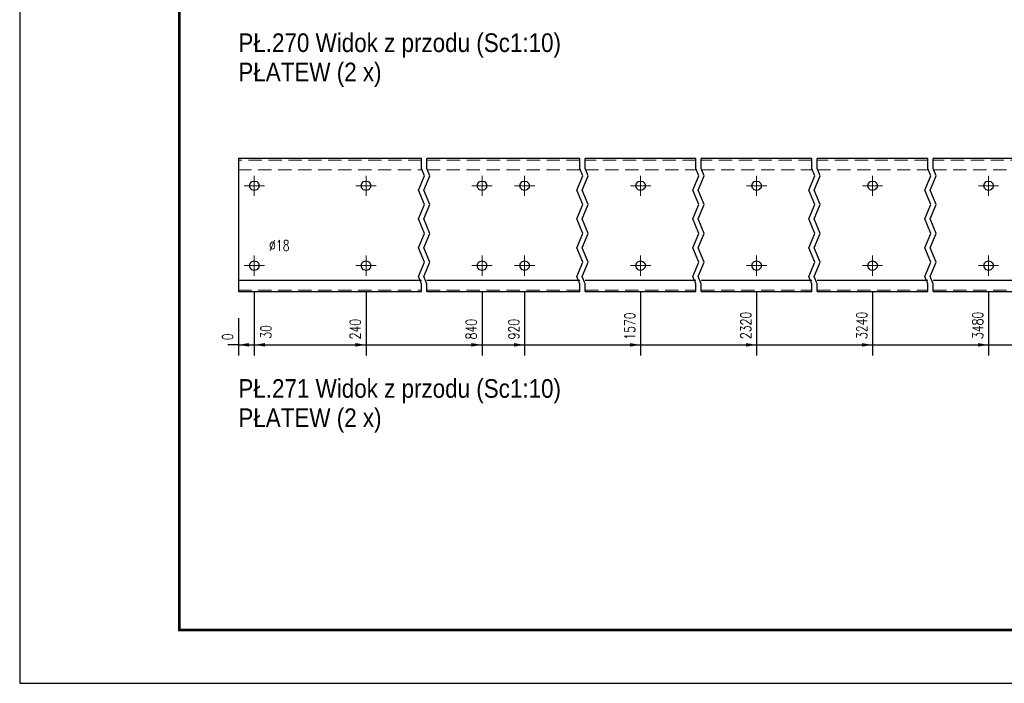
# Model space of a CAD drawing. Header units: millimetres. Extents: x -134 to 978, y 9358 to 10027.
# Tile 1 of 44: x -128 to 57, y 9358 to 9483. Entities that reach past the tile are written whole.
import ezdxf

# ---------------------------------------------------------------- set-up
doc = ezdxf.new("R2010")
doc.units = ezdxf.units.MM
doc.header["$LTSCALE"] = 10
doc.linetypes.add('HIDDEN', pattern=[0.375, 0.25, -0.125])
doc.linetypes.add('MITTE', pattern=[2, 1.25, -0.25, 0.25, -0.25])
doc.layers.get('Defpoints').update_dxf_attribs({"color": 1})
doc.layers.add('_FORMATKA', color=8, linetype='Continuous', plot=False)
for name, color, linetype, lineweight in [('_RAMKA', 7, 'Continuous', 35), ('PS_Bolt', 4, 'Continuous', 13), ('PS_DIM', 4, 'Continuous', 13), ('PS_Hidden', 2, 'HIDDEN', 9), ('PS_Mid', 5, 'MITTE', 15), ('PS_Shape', 161, 'Continuous', 30), ('PS_SOLID', 7, 'Continuous', 30), ('PS_TEXT', 3, 'Continuous', 18)]:
    doc.layers.add(name, color=color, linetype=linetype, lineweight=lineweight)
doc.styles.add('gil', font='txt', dxfattribs={"width": 0.9})
doc.styles.add('simplex', font='simplex.shx', dxfattribs={"width": 0.75})
doc.dimstyles.new('1_10_GŁ_DS1-LS10', dxfattribs={"dimtxt": 2, "dimasz": 2, "dimexe": 2, "dimexo": 5, "dimgap": 1, "dimtad": 1, "dimjust": 4, "dimdec": 0, "dimlfac": 10, "dimtxsty": 'simplex', "dimblk1": 'NONE', "dimsah": 1, "dimcen": 2, "dimclrd": 256, "dimclre": 256, "dimclrt": 3, "dimadec": 1, "dimazin": 0, "dimtfac": 1, "dimtdec": 0, "dimtmove": 2, "dimatfit": 3, "dimfxl": 1, "dimarcsym": 0})

# ---------------------------------------------------------------- blocks, each defined once
blk = doc.blocks.new('*D135')
at = {"layer": 'Defpoints', "color": 0, "transparency": 16777216}
for p in [(-86.6, 9431.44), (-86.6, 9431.44), (-86.6, 9421.44)]:
    blk.add_point(p, dxfattribs=at)
at = {"layer": 'PS_DIM', "lineweight": -2, "transparency": 16777216}
for p, q in [((-86.6, 9426.44), (-86.6, 9419.44)), ((-86.6, 9426.44), (-86.6, 9419.44)), ((-86.6, 9421.44), (-88.6, 9421.44)), ((-86.6, 9421.44), (-86.6, 9421.44)), ((-84.6, 9421.44), (-82.6, 9421.44))]:
    blk.add_line(p, q, dxfattribs=at)
at = {"layer": 'PS_DIM', "transparency": 16777216}
blk.add_solid([(-84.6, 9421.77), (-84.6, 9421.11), (-86.6, 9421.44)], dxfattribs=at)
at = {"layer": 'PS_DIM', "color": 3, "transparency": 16777216, "insert": (-88.62, 9422.96), "char_height": 2, "attachment_point": 5, "rotation": 90, "style": 'simplex'}
blk.add_mtext('0', dxfattribs=at)
blk = doc.blocks.new('_None')
blk = doc.blocks.new('*D136')
at = {"layer": 'Defpoints', "color": 0, "transparency": 16777216}
for p in [(-83.6, 9436.34), (-86.6, 9431.44), (-83.6, 9421.44)]:
    blk.add_point(p, dxfattribs=at)
at = {"layer": 'PS_DIM', "lineweight": -2, "transparency": 16777216}
for p, q in [((-83.6, 9431.34), (-83.6, 9419.44)), ((-86.6, 9426.44), (-86.6, 9419.44)), ((-86.6, 9421.44), (-88.6, 9421.44)), ((-86.6, 9421.44), (-83.6, 9421.44)), ((-81.6, 9421.44), (-79.6, 9421.44))]:
    blk.add_line(p, q, dxfattribs=at)
at = {"layer": 'PS_DIM', "transparency": 16777216}
blk.add_solid([(-81.6, 9421.77), (-81.6, 9421.11), (-83.6, 9421.44)], dxfattribs=at)
at = {"layer": 'PS_DIM', "color": 3, "transparency": 16777216, "insert": (-81.41, 9423.88), "char_height": 2, "attachment_point": 5, "rotation": 90, "style": 'simplex'}
blk.add_mtext('30', dxfattribs=at)
blk = doc.blocks.new('*D137')
at = {"layer": 'Defpoints', "color": 0, "transparency": 16777216}
for p in [(-62.6, 9436.34), (-86.6, 9431.44), (-62.6, 9421.44)]:
    blk.add_point(p, dxfattribs=at)
at = {"layer": 'PS_DIM', "lineweight": -2, "transparency": 16777216}
for p, q in [((-62.6, 9431.34), (-62.6, 9419.44)), ((-86.6, 9426.44), (-86.6, 9419.44)), ((-86.6, 9421.44), (-64.6, 9421.44))]:
    blk.add_line(p, q, dxfattribs=at)
at = {"layer": 'PS_DIM', "transparency": 16777216}
blk.add_solid([(-64.6, 9421.77), (-64.6, 9421.11), (-62.6, 9421.44)], dxfattribs=at)
at = {"layer": 'PS_DIM', "color": 3, "transparency": 16777216, "insert": (-64.62, 9424.39), "char_height": 2, "attachment_point": 5, "rotation": 90, "style": 'simplex'}
blk.add_mtext('240', dxfattribs=at)
blk = doc.blocks.new('*D138')
at = {"layer": 'Defpoints', "color": 0, "transparency": 16777216}
for p in [(-40.8, 9436.34), (-86.6, 9431.44), (-40.8, 9421.44)]:
    blk.add_point(p, dxfattribs=at)
at = {"layer": 'PS_DIM', "lineweight": -2, "transparency": 16777216}
for p, q in [((-40.8, 9431.34), (-40.8, 9419.44)), ((-86.6, 9426.44), (-86.6, 9419.44)), ((-86.6, 9421.44), (-42.8, 9421.44))]:
    blk.add_line(p, q, dxfattribs=at)
at = {"layer": 'PS_DIM', "transparency": 16777216}
blk.add_solid([(-42.8, 9421.77), (-42.8, 9421.11), (-40.8, 9421.44)], dxfattribs=at)
at = {"layer": 'PS_DIM', "color": 3, "transparency": 16777216, "insert": (-42.82, 9424.39), "char_height": 2, "attachment_point": 5, "rotation": 90, "style": 'simplex'}
blk.add_mtext('840', dxfattribs=at)
blk = doc.blocks.new('*D139')
at = {"layer": 'Defpoints', "color": 0, "transparency": 16777216}
for p in [(-32.8, 9436.34), (-86.6, 9431.44), (-32.8, 9421.44)]:
    blk.add_point(p, dxfattribs=at)
at = {"layer": 'PS_DIM', "lineweight": -2, "transparency": 16777216}
for p, q in [((-32.8, 9431.34), (-32.8, 9419.44)), ((-86.6, 9426.44), (-86.6, 9419.44)), ((-86.6, 9421.44), (-34.8, 9421.44))]:
    blk.add_line(p, q, dxfattribs=at)
at = {"layer": 'PS_DIM', "transparency": 16777216}
blk.add_solid([(-34.8, 9421.77), (-34.8, 9421.11), (-32.8, 9421.44)], dxfattribs=at)
at = {"layer": 'PS_DIM', "color": 3, "transparency": 16777216, "insert": (-34.82, 9424.39), "char_height": 2, "attachment_point": 5, "rotation": 90, "style": 'simplex'}
blk.add_mtext('920', dxfattribs=at)
blk = doc.blocks.new('*D140')
at = {"layer": 'Defpoints', "color": 0, "transparency": 16777216}
for p in [(-11, 9436.34), (-86.6, 9431.44), (-11, 9421.44)]:
    blk.add_point(p, dxfattribs=at)
at = {"layer": 'PS_DIM', "lineweight": -2, "transparency": 16777216}
for p, q in [((-11, 9431.34), (-11, 9419.44)), ((-86.6, 9426.44), (-86.6, 9419.44)), ((-86.6, 9421.44), (-13, 9421.44))]:
    blk.add_line(p, q, dxfattribs=at)
at = {"layer": 'PS_DIM', "transparency": 16777216}
blk.add_solid([(-13, 9421.77), (-13, 9421.11), (-11, 9421.44)], dxfattribs=at)
at = {"layer": 'PS_DIM', "color": 3, "transparency": 16777216, "insert": (-13.02, 9424.96), "char_height": 2, "attachment_point": 5, "rotation": 90, "style": 'simplex'}
blk.add_mtext('1570', dxfattribs=at)
blk = doc.blocks.new('*D141')
at = {"layer": 'Defpoints', "color": 0, "transparency": 16777216}
for p in [(10.8, 9436.34), (-86.6, 9431.44), (10.8, 9421.44)]:
    blk.add_point(p, dxfattribs=at)
at = {"layer": 'PS_DIM', "lineweight": -2, "transparency": 16777216}
for p, q in [((10.8, 9431.34), (10.8, 9419.44)), ((-86.6, 9426.44), (-86.6, 9419.44)), ((-86.6, 9421.44), (8.8, 9421.44))]:
    blk.add_line(p, q, dxfattribs=at)
at = {"layer": 'PS_DIM', "transparency": 16777216}
blk.add_solid([(8.8, 9421.77), (8.8, 9421.11), (10.8, 9421.44)], dxfattribs=at)
at = {"layer": 'PS_DIM', "color": 3, "transparency": 16777216, "insert": (8.78, 9425.1), "char_height": 2, "attachment_point": 5, "rotation": 90, "style": 'simplex'}
blk.add_mtext('2320', dxfattribs=at)
blk = doc.blocks.new('*D142')
at = {"layer": 'Defpoints', "color": 0, "transparency": 16777216}
for p in [(32.6, 9436.34), (-86.6, 9431.44), (32.6, 9421.44)]:
    blk.add_point(p, dxfattribs=at)
at = {"layer": 'PS_DIM', "lineweight": -2, "transparency": 16777216}
for p, q in [((32.6, 9431.34), (32.6, 9419.44)), ((-86.6, 9426.44), (-86.6, 9419.44)), ((-86.6, 9421.44), (30.6, 9421.44))]:
    blk.add_line(p, q, dxfattribs=at)
at = {"layer": 'PS_DIM', "transparency": 16777216}
blk.add_solid([(30.6, 9421.77), (30.6, 9421.11), (32.6, 9421.44)], dxfattribs=at)
at = {"layer": 'PS_DIM', "color": 3, "transparency": 16777216, "insert": (30.58, 9425.1), "char_height": 2, "attachment_point": 5, "rotation": 90, "style": 'simplex'}
blk.add_mtext('3240', dxfattribs=at)
blk = doc.blocks.new('*D143')
at = {"layer": 'Defpoints', "color": 0, "transparency": 16777216}
for p in [(54.4, 9436.34), (-86.6, 9431.44), (54.4, 9421.44)]:
    blk.add_point(p, dxfattribs=at)
at = {"layer": 'PS_DIM', "lineweight": -2, "transparency": 16777216}
for p, q in [((54.4, 9431.34), (54.4, 9419.44)), ((-86.6, 9426.44), (-86.6, 9419.44)), ((-86.6, 9421.44), (52.4, 9421.44))]:
    blk.add_line(p, q, dxfattribs=at)
at = {"layer": 'PS_DIM', "transparency": 16777216}
blk.add_solid([(52.4, 9421.77), (52.4, 9421.11), (54.4, 9421.44)], dxfattribs=at)
at = {"layer": 'PS_DIM', "color": 3, "transparency": 16777216, "insert": (52.38, 9425.1), "char_height": 2, "attachment_point": 5, "rotation": 90, "style": 'simplex'}
blk.add_mtext('3480', dxfattribs=at)
blk = doc.blocks.new('*D144')
at = {"layer": 'Defpoints', "color": 0, "transparency": 16777216}
for p in [(76.2, 9436.34), (-86.6, 9431.44), (76.2, 9421.44)]:
    blk.add_point(p, dxfattribs=at)
at = {"layer": 'PS_DIM', "lineweight": -2, "transparency": 16777216}
for p, q in [((76.2, 9431.34), (76.2, 9419.44)), ((-86.6, 9426.44), (-86.6, 9419.44)), ((-86.6, 9421.44), (74.2, 9421.44))]:
    blk.add_line(p, q, dxfattribs=at)
at = {"layer": 'PS_DIM', "transparency": 16777216}
blk.add_solid([(74.2, 9421.77), (74.2, 9421.11), (76.2, 9421.44)], dxfattribs=at)
at = {"layer": 'PS_DIM', "color": 3, "transparency": 16777216, "insert": (74.18, 9425.1), "char_height": 2, "attachment_point": 5, "rotation": 90, "style": 'simplex'}
blk.add_mtext('5490', dxfattribs=at)
blk = doc.blocks.new('*D145')
at = {"layer": 'Defpoints', "color": 0, "transparency": 16777216}
for p in [(84.2, 9436.34), (-86.6, 9431.44), (84.2, 9421.44)]:
    blk.add_point(p, dxfattribs=at)
at = {"layer": 'PS_DIM', "lineweight": -2, "transparency": 16777216}
for p, q in [((84.2, 9431.34), (84.2, 9419.44)), ((-86.6, 9426.44), (-86.6, 9419.44)), ((-86.6, 9421.44), (82.2, 9421.44))]:
    blk.add_line(p, q, dxfattribs=at)
at = {"layer": 'PS_DIM', "transparency": 16777216}
blk.add_solid([(82.2, 9421.77), (82.2, 9421.11), (84.2, 9421.44)], dxfattribs=at)
at = {"layer": 'PS_DIM', "color": 3, "transparency": 16777216, "insert": (82.18, 9425.1), "char_height": 2, "attachment_point": 5, "rotation": 90, "style": 'simplex'}
blk.add_mtext('5570', dxfattribs=at)
blk = doc.blocks.new('*D146')
at = {"layer": 'Defpoints', "color": 0, "transparency": 16777216}
for p in [(-86.6, 9431.44), (105.1, 9431.44), (105.1, 9421.44)]:
    blk.add_point(p, dxfattribs=at)
at = {"layer": 'PS_DIM', "lineweight": -2, "transparency": 16777216}
for p, q in [((-86.6, 9426.44), (-86.6, 9419.44)), ((105.1, 9426.44), (105.1, 9419.44)), ((-86.6, 9421.44), (103.1, 9421.44))]:
    blk.add_line(p, q, dxfattribs=at)
at = {"layer": 'PS_DIM', "transparency": 16777216}
blk.add_solid([(103.1, 9421.77), (103.1, 9421.11), (105.1, 9421.44)], dxfattribs=at)
at = {"layer": 'PS_DIM', "color": 3, "transparency": 16777216, "insert": (103.08, 9425.1), "char_height": 2, "attachment_point": 5, "rotation": 90, "style": 'simplex'}
blk.add_mtext('5830', dxfattribs=at)
blk = doc.blocks.new('*U506')
at = {"layer": '_FORMATKA', "lineweight": -3}
blk.add_lwpolyline([(-1100, 0), (0, 0), (0, 594), (-1100, 594)], close=True, dxfattribs=at)
at = {"layer": '_RAMKA', "lineweight": -3, "const_width": 0.5}
blk.add_lwpolyline([(-1070, 10), (-10, 10), (-10, 584), (-1070, 584)], close=True, dxfattribs=at)
blk = doc.blocks.new('*X645')
at = {"color": 3, "style": 'gil', "width": 0.9}
for s, p in [('PŁ.270 Widok z przodu (Sc1:10)', (-86.6, 9476.49)), ('PŁATEW (2 x)', (-86.6, 9470.99))]:
    blk.add_text(s, height=3.5, dxfattribs=at).set_placement(p)
blk = doc.blocks.new('*X656')
at = {"color": 3, "linetype": 'Continuous'}
blk.add_line((-32.8, 9436.24), (-32.8, 9436.24), dxfattribs=at)
blk.add_line((-32.8, 9436.24), (-32.8, 9436.24), dxfattribs=at)
blk.add_line((-32.8, 9436.24), (-32.8, 9436.24), dxfattribs=at)
blk.add_line((-32.8, 9436.24), (-32.8, 9436.24), dxfattribs=at)
blk.add_line((-32.8, 9436.24), (-32.8, 9436.24), dxfattribs=at)
blk = doc.blocks.new('*X658')
at = {"color": 3, "linetype": 'Continuous'}
blk.add_line((-40.8, 9436.24), (-40.8, 9436.24), dxfattribs=at)
blk.add_line((-40.8, 9436.24), (-40.8, 9436.24), dxfattribs=at)
blk.add_line((-40.8, 9436.24), (-40.8, 9436.24), dxfattribs=at)
blk.add_line((-40.8, 9436.24), (-40.8, 9436.24), dxfattribs=at)
blk.add_line((-40.8, 9436.24), (-40.8, 9436.24), dxfattribs=at)
blk = doc.blocks.new('*X660')
at = {"color": 1}
for p, q in [((-52.2, 9454.58), (-52.2, 9456.44)), ((-51.2, 9454.58), (-51.2, 9456.44)), ((-22.4, 9454.58), (-22.4, 9456.44)), ((-21.4, 9454.58), (-21.4, 9456.44)), ((-0.6, 9454.58), (-0.6, 9456.44)), ((0.4, 9454.58), (0.4, 9456.44)), ((21.2, 9454.58), (21.2, 9456.44)), ((22.2, 9454.58), (22.2, 9456.44)), ((43, 9454.58), (43, 9456.44)), ((44, 9454.58), (44, 9456.44)), ((-52.77, 9450.52), (-51.63, 9453.23)), ((-51.63, 9453.23), (-52.2, 9454.58)), ((-51.77, 9450.52), (-50.63, 9453.23)), ((-50.63, 9453.23), (-51.2, 9454.58)), ((-22.97, 9450.52), (-21.83, 9453.23)), ((-21.83, 9453.23), (-22.4, 9454.58)), ((-21.97, 9450.52), (-20.83, 9453.23)), ((-20.83, 9453.23), (-21.4, 9454.58)), ((-1.17, 9450.52), (-0.03, 9453.23)), ((-0.03, 9453.23), (-0.6, 9454.58)), ((-0.17, 9450.52), (0.97, 9453.23)), ((0.97, 9453.23), (0.4, 9454.58)), ((20.63, 9450.52), (21.77, 9453.23)), ((21.77, 9453.23), (21.2, 9454.58)), ((21.63, 9450.52), (22.77, 9453.23)), ((22.77, 9453.23), (22.2, 9454.58)), ((42.43, 9450.52), (43.57, 9453.23)), ((43.57, 9453.23), (43, 9454.58)), ((43.43, 9450.52), (44.57, 9453.23)), ((44.57, 9453.23), (44, 9454.58)), ((-51.63, 9447.81), (-52.77, 9450.52)), ((-50.63, 9447.81), (-51.77, 9450.52)), ((-21.83, 9447.81), (-22.97, 9450.52)), ((-20.83, 9447.81), (-21.97, 9450.52)), ((-0.03, 9447.81), (-1.17, 9450.52)), ((0.97, 9447.81), (-0.17, 9450.52)), ((21.77, 9447.81), (20.63, 9450.52)), ((22.77, 9447.81), (21.63, 9450.52)), ((43.57, 9447.81), (42.43, 9450.52)), ((44.57, 9447.81), (43.43, 9450.52)), ((-52.77, 9445.1), (-51.63, 9447.81)), ((-51.77, 9445.1), (-50.63, 9447.81)), ((-22.97, 9445.1), (-21.83, 9447.81)), ((-21.97, 9445.1), (-20.83, 9447.81)), ((-1.17, 9445.1), (-0.03, 9447.81)), ((-0.17, 9445.1), (0.97, 9447.81)), ((20.63, 9445.1), (21.77, 9447.81)), ((21.63, 9445.1), (22.77, 9447.81)), ((42.43, 9445.1), (43.57, 9447.81)), ((43.43, 9445.1), (44.57, 9447.81)), ((-51.63, 9442.39), (-52.77, 9445.1)), ((-50.63, 9442.39), (-51.77, 9445.1)), ((-21.83, 9442.39), (-22.97, 9445.1)), ((-20.83, 9442.39), (-21.97, 9445.1)), ((-0.03, 9442.39), (-1.17, 9445.1)), ((0.97, 9442.39), (-0.17, 9445.1)), ((21.77, 9442.39), (20.63, 9445.1)), ((22.77, 9442.39), (21.63, 9445.1)), ((43.57, 9442.39), (42.43, 9445.1)), ((44.57, 9442.39), (43.43, 9445.1)), ((-52.77, 9439.68), (-51.63, 9442.39)), ((-51.77, 9439.68), (-50.63, 9442.39)), ((-22.97, 9439.68), (-21.83, 9442.39)), ((-21.97, 9439.68), (-20.83, 9442.39)), ((-1.17, 9439.68), (-0.03, 9442.39)), ((-0.17, 9439.68), (0.97, 9442.39)), ((20.63, 9439.68), (21.77, 9442.39)), ((21.63, 9439.68), (22.77, 9442.39)), ((42.43, 9439.68), (43.57, 9442.39)), ((43.43, 9439.68), (44.57, 9442.39)), ((-51.63, 9436.97), (-52.77, 9439.68)), ((-50.63, 9436.97), (-51.77, 9439.68)), ((-21.83, 9436.97), (-22.97, 9439.68)), ((-20.83, 9436.97), (-21.97, 9439.68)), ((-0.03, 9436.97), (-1.17, 9439.68)), ((0.97, 9436.97), (-0.17, 9439.68)), ((21.77, 9436.97), (20.63, 9439.68)), ((22.77, 9436.97), (21.63, 9439.68)), ((43.57, 9436.97), (42.43, 9439.68)), ((44.57, 9436.97), (43.43, 9439.68)), ((-52.77, 9434.26), (-51.63, 9436.97)), ((-51.77, 9434.26), (-50.63, 9436.97)), ((-22.97, 9434.26), (-21.83, 9436.97)), ((-21.97, 9434.26), (-20.83, 9436.97)), ((-1.17, 9434.26), (-0.03, 9436.97)), ((-0.17, 9434.26), (0.97, 9436.97)), ((20.63, 9434.26), (21.77, 9436.97)), ((21.63, 9434.26), (22.77, 9436.97)), ((42.43, 9434.26), (43.57, 9436.97)), ((43.43, 9434.26), (44.57, 9436.97)), ((-52.2, 9432.91), (-52.77, 9434.26)), ((-52.2, 9431.44), (-52.2, 9432.91)), ((-51.2, 9432.91), (-51.77, 9434.26)), ((-51.2, 9431.44), (-51.2, 9432.91)), ((-22.4, 9432.91), (-22.97, 9434.26)), ((-22.4, 9431.44), (-22.4, 9432.91)), ((-21.4, 9432.91), (-21.97, 9434.26)), ((-21.4, 9431.44), (-21.4, 9432.91)), ((-0.6, 9432.91), (-1.17, 9434.26)), ((-0.6, 9431.44), (-0.6, 9432.91)), ((0.4, 9432.91), (-0.17, 9434.26)), ((0.4, 9431.44), (0.4, 9432.91)), ((21.2, 9432.91), (20.63, 9434.26)), ((21.2, 9431.44), (21.2, 9432.91)), ((22.2, 9432.91), (21.63, 9434.26)), ((22.2, 9431.44), (22.2, 9432.91)), ((43, 9432.91), (42.43, 9434.26)), ((43, 9431.44), (43, 9432.91)), ((44, 9432.91), (43.43, 9434.26)), ((44, 9431.44), (44, 9432.91))]:
    blk.add_line(p, q, dxfattribs=at)
at = {"layer": 'PS_Hidden', "color": 2, "linetype": 'HIDDEN'}
for p, q in [((-52.2, 9456.14), (-86.6, 9456.14)), ((-22.4, 9456.14), (-51.2, 9456.14)), ((-0.6, 9456.14), (-21.4, 9456.14)), ((21.2, 9456.14), (0.4, 9456.14)), ((43, 9456.14), (22.2, 9456.14)), ((64.8, 9456.14), (44, 9456.14)), ((-86.6, 9454.34), (-52.2, 9454.34)), ((-51.2, 9454.34), (-22.4, 9454.34)), ((-21.4, 9454.34), (-0.6, 9454.34)), ((0.4, 9454.34), (21.2, 9454.34)), ((22.2, 9454.34), (43, 9454.34)), ((44, 9454.34), (64.8, 9454.34)), ((-86.6, 9431.74), (-52.2, 9431.74)), ((-51.2, 9431.74), (-22.4, 9431.74)), ((-21.4, 9431.74), (-0.6, 9431.74)), ((0.4, 9431.74), (21.2, 9431.74)), ((22.2, 9431.74), (43, 9431.74)), ((44, 9431.74), (64.8, 9431.74))]:
    blk.add_line(p, q, dxfattribs=at)
at = {"layer": 'PS_Mid', "color": 5, "linetype": 'MITTE'}
for p, q in [((-83.6, 9453.24), (-83.6, 9449.44)), ((-62.6, 9453.24), (-62.6, 9449.44)), ((-40.8, 9453.24), (-40.8, 9449.44)), ((-32.8, 9453.24), (-32.8, 9449.44)), ((-11, 9453.24), (-11, 9449.44)), ((10.8, 9453.24), (10.8, 9449.44)), ((32.6, 9453.24), (32.6, 9449.44)), ((54.4, 9453.24), (54.4, 9449.44)), ((-81.7, 9451.34), (-85.5, 9451.34)), ((-60.7, 9451.34), (-64.5, 9451.34)), ((-38.9, 9451.34), (-42.7, 9451.34)), ((-30.9, 9451.34), (-34.7, 9451.34)), ((-9.1, 9451.34), (-12.9, 9451.34)), ((12.7, 9451.34), (8.9, 9451.34)), ((34.5, 9451.34), (30.7, 9451.34)), ((56.3, 9451.34), (52.5, 9451.34)), ((-83.6, 9438.24), (-83.6, 9434.44)), ((-62.6, 9438.24), (-62.6, 9434.44)), ((-40.8, 9438.24), (-40.8, 9434.44)), ((-32.8, 9438.24), (-32.8, 9434.44)), ((-11, 9438.24), (-11, 9434.44)), ((10.8, 9438.24), (10.8, 9434.44)), ((32.6, 9438.24), (32.6, 9434.44)), ((54.4, 9438.24), (54.4, 9434.44)), ((-81.7, 9436.34), (-85.5, 9436.34)), ((-60.7, 9436.34), (-64.5, 9436.34)), ((-38.9, 9436.34), (-42.7, 9436.34)), ((-30.9, 9436.34), (-34.7, 9436.34)), ((-9.1, 9436.34), (-12.9, 9436.34)), ((12.7, 9436.34), (8.9, 9436.34)), ((34.5, 9436.34), (30.7, 9436.34)), ((56.3, 9436.34), (52.5, 9436.34))]:
    blk.add_line(p, q, dxfattribs=at)
at = {"layer": 'PS_SOLID', "color": 7, "linetype": 'Continuous'}
for p, q in [((-83.6, 9456.44), (-86.6, 9456.44)), ((-86.6, 9456.44), (-86.6, 9433.54)), ((-62.6, 9456.44), (-83.6, 9456.44)), ((-52.2, 9456.44), (-62.6, 9456.44)), ((-40.8, 9456.44), (-51.2, 9456.44)), ((-32.8, 9456.44), (-40.8, 9456.44)), ((-22.4, 9456.44), (-32.8, 9456.44)), ((-11, 9456.44), (-21.4, 9456.44)), ((-0.6, 9456.44), (-11, 9456.44)), ((10.8, 9456.44), (0.4, 9456.44)), ((21.2, 9456.44), (10.8, 9456.44)), ((32.6, 9456.44), (22.2, 9456.44)), ((43, 9456.44), (32.6, 9456.44)), ((54.4, 9456.44), (44, 9456.44)), ((64.8, 9456.44), (54.4, 9456.44)), ((-84.5, 9451.34), (-84.38, 9451.79)), ((-84.38, 9450.89), (-84.5, 9451.34)), ((-84.38, 9451.79), (-84.05, 9452.12)), ((-84.05, 9452.12), (-83.6, 9452.24)), ((-83.6, 9452.24), (-83.15, 9452.12)), ((-83.15, 9452.12), (-82.82, 9451.79)), ((-82.82, 9451.79), (-82.7, 9451.34)), ((-82.7, 9451.34), (-82.82, 9450.89)), ((-63.5, 9451.34), (-63.38, 9451.79)), ((-63.38, 9450.89), (-63.5, 9451.34)), ((-63.38, 9451.79), (-63.05, 9452.12)), ((-63.05, 9452.12), (-62.6, 9452.24)), ((-62.6, 9452.24), (-62.15, 9452.12)), ((-62.15, 9452.12), (-61.82, 9451.79)), ((-61.82, 9451.79), (-61.7, 9451.34)), ((-61.7, 9451.34), (-61.82, 9450.89)), ((-41.7, 9451.34), (-41.58, 9451.79)), ((-41.58, 9450.89), (-41.7, 9451.34)), ((-41.58, 9451.79), (-41.25, 9452.12)), ((-41.25, 9452.12), (-40.8, 9452.24)), ((-40.8, 9452.24), (-40.35, 9452.12)), ((-40.35, 9452.12), (-40.02, 9451.79)), ((-40.02, 9451.79), (-39.9, 9451.34)), ((-39.9, 9451.34), (-40.02, 9450.89)), ((-33.7, 9451.34), (-33.58, 9451.79)), ((-33.58, 9450.89), (-33.7, 9451.34)), ((-33.58, 9451.79), (-33.25, 9452.12)), ((-33.25, 9452.12), (-32.8, 9452.24)), ((-32.8, 9452.24), (-32.35, 9452.12)), ((-32.35, 9452.12), (-32.02, 9451.79)), ((-32.02, 9451.79), (-31.9, 9451.34)), ((-31.9, 9451.34), (-32.02, 9450.89)), ((-11.9, 9451.34), (-11.78, 9451.79)), ((-11.78, 9450.89), (-11.9, 9451.34)), ((-11.78, 9451.79), (-11.45, 9452.12)), ((-11.45, 9452.12), (-11, 9452.24)), ((-11, 9452.24), (-10.55, 9452.12)), ((-10.55, 9452.12), (-10.22, 9451.79)), ((-10.22, 9451.79), (-10.1, 9451.34)), ((-10.1, 9451.34), (-10.22, 9450.89)), ((9.9, 9451.34), (10.02, 9451.79)), ((10.02, 9450.89), (9.9, 9451.34)), ((10.02, 9451.79), (10.35, 9452.12)), ((10.35, 9452.12), (10.8, 9452.24)), ((10.8, 9452.24), (11.25, 9452.12)), ((11.25, 9452.12), (11.58, 9451.79)), ((11.58, 9451.79), (11.7, 9451.34)), ((11.7, 9451.34), (11.58, 9450.89)), ((31.7, 9451.34), (31.82, 9451.79)), ((31.82, 9450.89), (31.7, 9451.34)), ((31.82, 9451.79), (32.15, 9452.12)), ((32.15, 9452.12), (32.6, 9452.24)), ((32.6, 9452.24), (33.05, 9452.12)), ((33.05, 9452.12), (33.38, 9451.79)), ((33.38, 9451.79), (33.5, 9451.34)), ((33.5, 9451.34), (33.38, 9450.89)), ((53.5, 9451.34), (53.62, 9451.79)), ((53.62, 9450.89), (53.5, 9451.34)), ((53.62, 9451.79), (53.95, 9452.12)), ((53.95, 9452.12), (54.4, 9452.24)), ((54.4, 9452.24), (54.85, 9452.12)), ((54.85, 9452.12), (55.18, 9451.79)), ((55.18, 9451.79), (55.3, 9451.34)), ((55.3, 9451.34), (55.18, 9450.89)), ((-84.05, 9450.56), (-84.38, 9450.89)), ((-83.6, 9450.44), (-84.05, 9450.56)), ((-83.15, 9450.56), (-83.6, 9450.44)), ((-82.82, 9450.89), (-83.15, 9450.56)), ((-63.05, 9450.56), (-63.38, 9450.89)), ((-62.6, 9450.44), (-63.05, 9450.56)), ((-62.15, 9450.56), (-62.6, 9450.44)), ((-61.82, 9450.89), (-62.15, 9450.56)), ((-41.25, 9450.56), (-41.58, 9450.89)), ((-40.8, 9450.44), (-41.25, 9450.56)), ((-40.35, 9450.56), (-40.8, 9450.44)), ((-40.02, 9450.89), (-40.35, 9450.56)), ((-33.25, 9450.56), (-33.58, 9450.89)), ((-32.8, 9450.44), (-33.25, 9450.56)), ((-32.35, 9450.56), (-32.8, 9450.44)), ((-32.02, 9450.89), (-32.35, 9450.56)), ((-11.45, 9450.56), (-11.78, 9450.89)), ((-11, 9450.44), (-11.45, 9450.56)), ((-10.55, 9450.56), (-11, 9450.44)), ((-10.22, 9450.89), (-10.55, 9450.56)), ((10.35, 9450.56), (10.02, 9450.89)), ((10.8, 9450.44), (10.35, 9450.56)), ((11.25, 9450.56), (10.8, 9450.44)), ((11.58, 9450.89), (11.25, 9450.56)), ((32.15, 9450.56), (31.82, 9450.89)), ((32.6, 9450.44), (32.15, 9450.56)), ((33.05, 9450.56), (32.6, 9450.44)), ((33.38, 9450.89), (33.05, 9450.56)), ((53.95, 9450.56), (53.62, 9450.89)), ((54.4, 9450.44), (53.95, 9450.56)), ((54.85, 9450.56), (54.4, 9450.44)), ((55.18, 9450.89), (54.85, 9450.56)), ((-84.5, 9436.34), (-84.38, 9436.79)), ((-84.38, 9436.79), (-84.05, 9437.12)), ((-84.05, 9437.12), (-83.6, 9437.24)), ((-83.6, 9437.24), (-83.15, 9437.12)), ((-83.15, 9437.12), (-82.82, 9436.79)), ((-82.82, 9436.79), (-82.7, 9436.34)), ((-63.5, 9436.34), (-63.38, 9436.79)), ((-63.38, 9436.79), (-63.05, 9437.12)), ((-63.05, 9437.12), (-62.6, 9437.24)), ((-62.6, 9437.24), (-62.15, 9437.12)), ((-62.15, 9437.12), (-61.82, 9436.79)), ((-61.82, 9436.79), (-61.7, 9436.34)), ((-41.7, 9436.34), (-41.58, 9436.79)), ((-41.58, 9436.79), (-41.25, 9437.12)), ((-41.25, 9437.12), (-40.8, 9437.24)), ((-40.8, 9437.24), (-40.35, 9437.12)), ((-40.35, 9437.12), (-40.02, 9436.79)), ((-40.02, 9436.79), (-39.9, 9436.34)), ((-33.7, 9436.34), (-33.58, 9436.79)), ((-33.58, 9436.79), (-33.25, 9437.12)), ((-33.25, 9437.12), (-32.8, 9437.24)), ((-32.8, 9437.24), (-32.35, 9437.12)), ((-32.35, 9437.12), (-32.02, 9436.79)), ((-32.02, 9436.79), (-31.9, 9436.34)), ((-11.9, 9436.34), (-11.78, 9436.79)), ((-11.78, 9436.79), (-11.45, 9437.12)), ((-11.45, 9437.12), (-11, 9437.24)), ((-11, 9437.24), (-10.55, 9437.12)), ((-10.55, 9437.12), (-10.22, 9436.79)), ((-10.22, 9436.79), (-10.1, 9436.34)), ((9.9, 9436.34), (10.02, 9436.79)), ((10.02, 9436.79), (10.35, 9437.12)), ((10.35, 9437.12), (10.8, 9437.24)), ((10.8, 9437.24), (11.25, 9437.12)), ((11.25, 9437.12), (11.58, 9436.79)), ((11.58, 9436.79), (11.7, 9436.34)), ((31.7, 9436.34), (31.82, 9436.79)), ((31.82, 9436.79), (32.15, 9437.12)), ((32.15, 9437.12), (32.6, 9437.24)), ((32.6, 9437.24), (33.05, 9437.12)), ((33.05, 9437.12), (33.38, 9436.79)), ((33.38, 9436.79), (33.5, 9436.34)), ((53.5, 9436.34), (53.62, 9436.79)), ((53.62, 9436.79), (53.95, 9437.12)), ((53.95, 9437.12), (54.4, 9437.24)), ((54.4, 9437.24), (54.85, 9437.12)), ((54.85, 9437.12), (55.18, 9436.79)), ((55.18, 9436.79), (55.3, 9436.34)), ((-84.38, 9435.89), (-84.5, 9436.34)), ((-84.05, 9435.56), (-84.38, 9435.89)), ((-83.6, 9435.44), (-84.05, 9435.56)), ((-83.15, 9435.56), (-83.6, 9435.44)), ((-82.82, 9435.89), (-83.15, 9435.56)), ((-82.7, 9436.34), (-82.82, 9435.89)), ((-63.38, 9435.89), (-63.5, 9436.34)), ((-63.05, 9435.56), (-63.38, 9435.89)), ((-62.6, 9435.44), (-63.05, 9435.56)), ((-62.15, 9435.56), (-62.6, 9435.44)), ((-61.82, 9435.89), (-62.15, 9435.56)), ((-61.7, 9436.34), (-61.82, 9435.89)), ((-41.58, 9435.89), (-41.7, 9436.34)), ((-41.25, 9435.56), (-41.58, 9435.89)), ((-40.8, 9435.44), (-41.25, 9435.56)), ((-40.35, 9435.56), (-40.8, 9435.44)), ((-40.02, 9435.89), (-40.35, 9435.56)), ((-39.9, 9436.34), (-40.02, 9435.89)), ((-33.58, 9435.89), (-33.7, 9436.34)), ((-33.25, 9435.56), (-33.58, 9435.89)), ((-32.8, 9435.44), (-33.25, 9435.56)), ((-32.35, 9435.56), (-32.8, 9435.44)), ((-32.02, 9435.89), (-32.35, 9435.56)), ((-31.9, 9436.34), (-32.02, 9435.89)), ((-11.78, 9435.89), (-11.9, 9436.34)), ((-11.45, 9435.56), (-11.78, 9435.89)), ((-11, 9435.44), (-11.45, 9435.56)), ((-10.55, 9435.56), (-11, 9435.44)), ((-10.22, 9435.89), (-10.55, 9435.56)), ((-10.1, 9436.34), (-10.22, 9435.89)), ((10.02, 9435.89), (9.9, 9436.34)), ((10.35, 9435.56), (10.02, 9435.89)), ((10.8, 9435.44), (10.35, 9435.56)), ((11.25, 9435.56), (10.8, 9435.44)), ((11.58, 9435.89), (11.25, 9435.56)), ((11.7, 9436.34), (11.58, 9435.89)), ((31.82, 9435.89), (31.7, 9436.34)), ((32.15, 9435.56), (31.82, 9435.89)), ((32.6, 9435.44), (32.15, 9435.56)), ((33.05, 9435.56), (32.6, 9435.44)), ((33.38, 9435.89), (33.05, 9435.56)), ((33.5, 9436.34), (33.38, 9435.89)), ((53.62, 9435.89), (53.5, 9436.34)), ((53.95, 9435.56), (53.62, 9435.89)), ((54.4, 9435.44), (53.95, 9435.56)), ((54.85, 9435.56), (54.4, 9435.44)), ((55.18, 9435.89), (54.85, 9435.56)), ((55.3, 9436.34), (55.18, 9435.89)), ((-52.2, 9433.54), (-86.6, 9433.54)), ((-86.6, 9433.54), (-86.6, 9431.44)), ((-22.4, 9433.54), (-51.2, 9433.54)), ((-0.6, 9433.54), (-21.4, 9433.54)), ((21.2, 9433.54), (0.4, 9433.54)), ((43, 9433.54), (22.2, 9433.54)), ((64.8, 9433.54), (44, 9433.54)), ((-86.6, 9431.44), (-52.2, 9431.44)), ((-51.2, 9431.44), (-22.4, 9431.44)), ((-21.4, 9431.44), (-0.6, 9431.44)), ((0.4, 9431.44), (21.2, 9431.44)), ((22.2, 9431.44), (43, 9431.44)), ((44, 9431.44), (64.8, 9431.44))]:
    blk.add_line(p, q, dxfattribs=at)
blk = doc.blocks.new('*X661')
at = {"color": 3, "linetype": 'Continuous'}
blk.add_line((-40.8, 9451.24), (-40.8, 9451.24), dxfattribs=at)
blk.add_line((-40.8, 9451.24), (-40.8, 9451.24), dxfattribs=at)
blk.add_line((-40.8, 9451.24), (-40.8, 9451.24), dxfattribs=at)
blk.add_line((-40.8, 9451.24), (-40.8, 9451.24), dxfattribs=at)
blk.add_line((-40.8, 9451.24), (-40.8, 9451.24), dxfattribs=at)
blk = doc.blocks.new('*X663')
at = {"color": 3, "linetype": 'Continuous'}
blk.add_line((-32.8, 9451.24), (-32.8, 9451.24), dxfattribs=at)
blk.add_line((-32.8, 9451.24), (-32.8, 9451.24), dxfattribs=at)
blk.add_line((-32.8, 9451.24), (-32.8, 9451.24), dxfattribs=at)
blk.add_line((-32.8, 9451.24), (-32.8, 9451.24), dxfattribs=at)
blk.add_line((-32.8, 9451.24), (-32.8, 9451.24), dxfattribs=at)
blk = doc.blocks.new('*X665')
at = {"color": 3, "style": 'gil', "width": 0.9}
for s, p in [('PŁ.271 Widok z przodu (Sc1:10)', (-86.6, 9411.49)), ('PŁATEW (2 x)', (-86.6, 9405.99))]:
    blk.add_text(s, height=3.5, dxfattribs=at).set_placement(p)

msp = doc.modelspace()

# ---------------------------------------------------------------- block references
at = {"layer": 'PS_Bolt', "color": 3}
for name in ['*X661', '*X663', '*X658', '*X656']:
    msp.add_blockref(name, (0, 0), dxfattribs=at)
at = {"layer": 'PS_DIM'}
msp.add_blockref('*U506', (972.3, 9357.81), dxfattribs=at)
at = {"layer": 'PS_Shape', "color": 5}
msp.add_blockref('*X660', (0, 0), dxfattribs=at)
at = {"layer": 'PS_TEXT'}
for name in ['*X645', '*X665']:
    msp.add_blockref(name, (0, 0), dxfattribs=at)

# ---------------------------------------------------------------- texts
at = {"layer": 'PS_DIM', "insert": (-80.84, 9439.1), "char_height": 2, "attachment_point": 7, "style": 'simplex'}
msp.add_mtext('\\A1;%%c18', dxfattribs=at)

# ---------------------------------------------------------------- dimensions: what is measured, and where the dimension line sits
at = {"layer": 'PS_DIM'}
for base, p1, p2, picture, middle in [((-83.6, 9421.44), (-86.6, 9431.44), (-83.6, 9436.34), '*D136', (-81.41, 9423.88)), ((-62.6, 9421.44), (-86.6, 9431.44), (-62.6, 9436.34), '*D137', (-64.62, 9424.39)), ((-86.6007, 9421.4396), (-86.6008, 9431.4396), (-86.6007, 9431.4396), '*D135', (-88.6207, 9422.9596))]:
    dim = msp.add_linear_dim(base=base, p1=p1, p2=p2, dimstyle='1_10_GŁ_DS1-LS10', dxfattribs=at)
    dim.commit()
    dim.dimension.update_dxf_attribs({"geometry": picture, "text_midpoint": middle, "dimtype": 128, "text_rotation": 90})
for base, p2, text, picture, middle in [((-40.8, 9421.44), (-40.8, 9436.34), '840', '*D138', (-42.82, 9424.39)), ((-32.8, 9421.44), (-32.8, 9436.34), '920', '*D139', (-34.82, 9424.39)), ((-11, 9421.44), (-11, 9436.34), '1570', '*D140', (-13.02, 9424.96)), ((10.8, 9421.44), (10.8, 9436.34), '2320', '*D141', (8.78, 9425.1)), ((32.6, 9421.44), (32.6, 9436.34), '3240', '*D142', (30.58, 9425.1)), ((54.4, 9421.44), (54.4, 9436.34), '3480', '*D143', (52.38, 9425.1)), ((76.2, 9421.44), (76.2, 9436.34), '5490', '*D144', (74.18, 9425.1)), ((84.2, 9421.44), (84.2, 9436.34), '5570', '*D145', (82.18, 9425.1)), ((105.1, 9421.44), (105.1, 9431.44), '5830', '*D146', (103.08, 9425.1))]:
    dim = msp.add_linear_dim(base=base, p1=(-86.6, 9431.44), p2=p2, text=text, dimstyle='1_10_GŁ_DS1-LS10', dxfattribs=at)
    dim.commit()
    dim.dimension.update_dxf_attribs({"geometry": picture, "text_midpoint": middle, "dimtype": 128, "text_rotation": 90})

doc.saveas('drawing.dxf')
